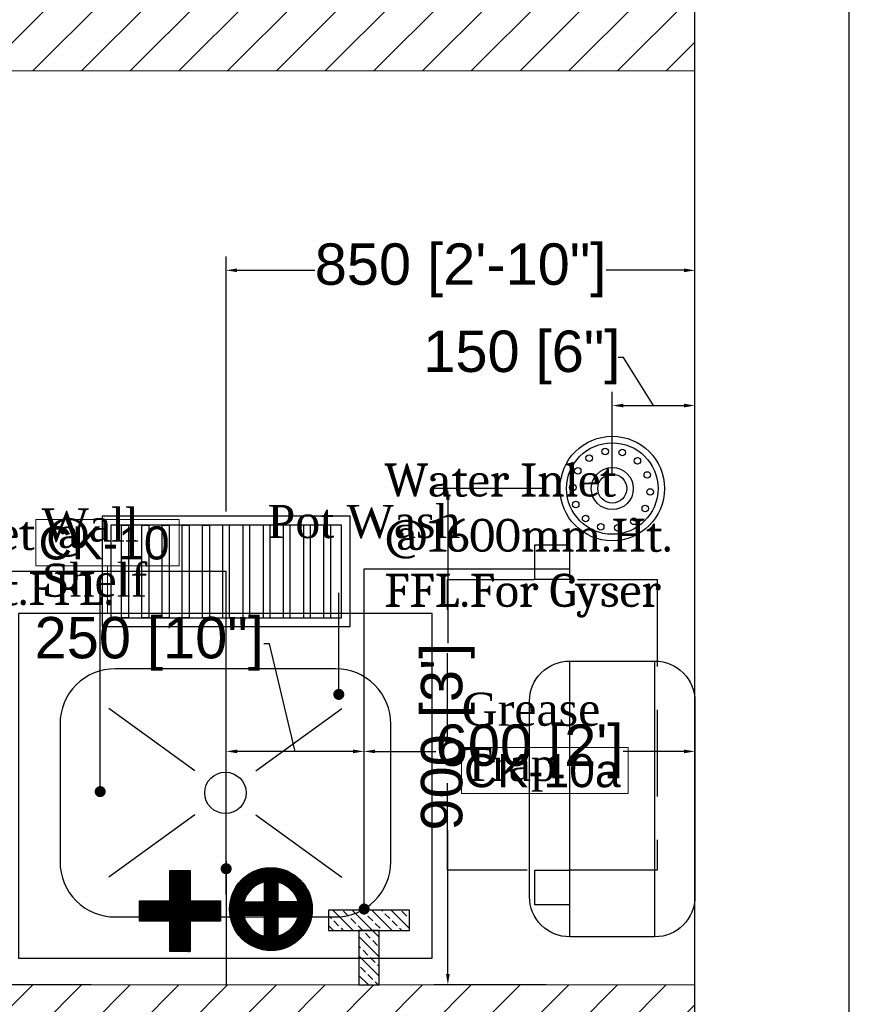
# Model space of a CAD drawing. Header units: millimetres. Extents: x 2985995 to 3127507, y -509231 to -458405.
# Tile 59 of 100: x 3055635 to 3057140, y -467801 to -466016. Entities that reach past the tile are written whole.
import ezdxf

# ---------------------------------------------------------------- set-up
doc = ezdxf.new("R2010")
doc.units = ezdxf.units.MM
doc.header["$LTSCALE"] = 1000
doc.header["$MEASUREMENT"] = 0
doc.header["$PDMODE"] = 3
doc.header["$PDSIZE"] = -1
doc.linetypes.add('DASHED2', pattern=[0.375, 0.25, -0.125])
doc.layers.get('0').update_dxf_attribs({"linetype": 'CONTINUOUS'})
doc.layers.get('Defpoints').update_dxf_attribs({"linetype": 'CONTINUOUS'})
for name, color, linetype in [('A-Wall Full', 201, 'CONTINUOUS'), ('Drainage', 252, 'CONTINUOUS'), ('Equipment', 5, 'CONTINUOUS'), ('Equipment Name', 7, 'CONTINUOUS'), ('Plumbing', 6, 'CONTINUOUS'), ('Plumbing & Drainage', 6, 'CONTINUOUS')]:
    doc.layers.add(name, color=color, linetype=linetype)
for name, color, linetype, lineweight in [('Equip No.', 1, 'CONTINUOUS', 15), ('HATCH', 251, 'CONTINUOUS', 5), ('WALL', 1, 'CONTINUOUS', 5)]:
    doc.layers.add(name, color=color, linetype=linetype, lineweight=lineweight)
doc.styles.add('Arial', font='arial.ttf')
doc.styles.get("Standard").update_dxf_attribs({"font": 'arial.ttf'})
doc.styles.add('style12', font='BOOKOSI.TTF')
doc.dimstyles.new('TFS-Dim', dxfattribs={"dimtxt": 75, "dimasz": 20, "dimexe": 25, "dimexo": 25, "dimgap": 5, "dimtad": 0, "dimdec": 0, "dimzin": 0, "dimdsep": 46, "dimtxsty": 'Standard', "dimcen": 0.09, "dimclrd": 8, "dimclre": 8, "dimadec": 0, "dimazin": 0, "dimtfac": 1, "dimtdec": 0, "dimtofl": 0, "dimtmove": 0, "dimatfit": 3, "dimldrblk": 'DOT', "dimfxl": 1, "dimtolj": 1, "dimtzin": 0, "dimlwd": -1, "dimlwe": -1, "dimarcsym": 0})

# ---------------------------------------------------------------- blocks, each defined once
blk = doc.blocks.new('A$C9b88b0ea')
at = {"layer": 'Equipment', "color": 4, "linetype": 'DASHED2', "ltscale": 0.6}
for points in [[(0, -363), (502, -363), (502, 0), (0, 0)], [(-60, -211.5), (0, -211.5), (0, -151.5), (-60, -151.5)], [(502, -211.5), (562, -211.5), (562, -151.5), (502, -151.5)]]:
    blk.add_lwpolyline(points, close=True, dxfattribs=at)
blk = doc.blocks.new('_Dot')
at = {"color": 0, "linetype": 'ByBlock', "lineweight": -2}
blk.add_line((-0.5, 0), (-1, 0), dxfattribs=at)
at = {"color": 0, "linetype": 'ByBlock', "const_width": 0.5}
blk.add_lwpolyline([(-0.25, 0, 1), (0.25, 0, 1)], format="xyb", close=True, dxfattribs=at)
blk = doc.blocks.new('A$C8c2bd65f')
at = {"layer": 'Plumbing & Drainage'}
h = blk.add_hatch(dxfattribs=at)
h.set_pattern_fill('ANSI31', color=1, scale=1.779186, style=0)
h.set_pattern_definition([(45, (-1673775.82137, 471282.61423), (-0.157259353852, 0.157259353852), [])])
h.paths.add_polyline_path([(-102.2, 115.6), (-157.3, 115.6), (-157.3, 152.3), (-102.2, 152.3), (-102.2, 207.4), (-65.5, 207.4), (-65.5, 152.3), (-10.4, 152.3), (-10.4, 115.6), (-65.5, 115.6), (-65.5, 60.5), (-102.2, 60.5)])
h = blk.add_hatch(dxfattribs=at)
h.set_pattern_fill('ANSI31', color=3, scale=1.779186, style=0)
h.set_pattern_definition([(45, (-1673763.96132, 471282.1934), (-0.157259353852, 0.157259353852), [])])
h.paths.add_polyline_path([(6.1, 137.4, -1), (156.3, 137.4, -1)])
h.paths.add_polyline_path([(94.3, 126), (130.6, 126, -0.277378), (94.3, 88.5)], flags=16)
h.paths.add_polyline_path([(69.8, 88.1), (69.8, 126), (31.9, 126, 0.28651)], flags=16)
h.paths.add_polyline_path([(94.3, 150.5), (130.1, 150.5, 0.268289), (94.3, 186.3)], flags=16)
h.paths.add_polyline_path([(69.8, 150.5), (69.8, 186.7, 0.277378), (32.3, 150.5)], flags=16)
at = {"layer": 'Plumbing & Drainage', "color": 1}
blk.add_line((0, 224), (0, 0), dxfattribs=at)
blk.add_lwpolyline([(-65.5, 152.3), (-10.4, 152.3), (-10.4, 115.6), (-65.5, 115.6), (-65.5, 60.5), (-102.2, 60.5), (-102.2, 115.6), (-157.3, 115.6), (-157.3, 152.3), (-102.2, 152.3), (-102.2, 207.4), (-65.5, 207.4)], close=True, dxfattribs=at)
at = {"layer": 'Plumbing & Drainage', "color": 3}
for points in [[(32.3, 150.5), (69.8, 150.5), (69.8, 186.7, 0.277378)], [(130.1, 150.5), (94.3, 150.5), (94.3, 186.3, -0.268289)], [(69.8, 88.1), (69.8, 126), (31.9, 126, 0.28651)], [(94.3, 88.5), (94.3, 126), (130.6, 126, -0.277378)]]:
    blk.add_lwpolyline(points, format="xyb", close=True, dxfattribs=at)
blk.add_circle((81.2, 137.4), 75.1, dxfattribs=at)
blk = doc.blocks.new('A$Cdc3c6119')
at = {"layer": 'Plumbing & Drainage', "ltscale": 50}
h = blk.add_hatch(dxfattribs=at)
h.set_pattern_fill('ANSI33', color=251, scale=100)
h.set_pattern_definition([(45, (-1618960.685, 589648.16), (-17.67766953, 17.67766953), []), (45, (-1618943.007, 589648.16), (-17.67766953, 17.67766953), [12.5, -6.25])])
h.paths.add_polyline_path([(0, 0), (36.7, 0), (36.7, 146.9), (0, 146.9)])
h.paths.add_polyline_path([(36.7, 55.1), (135.3, 55.1), (135.3, 91.8), (36.7, 91.8)])
at = {"layer": 'Plumbing & Drainage', "color": 1, "ltscale": 50}
for points in [[(0, 0), (36.7, 0), (36.7, 146.9), (0, 146.9)], [(36.7, 55.1), (135.3, 55.1), (135.3, 91.8), (36.7, 91.8)]]:
    blk.add_lwpolyline(points, close=True, dxfattribs=at)
blk = doc.blocks.new('A$C4ed44e4d')
at = {"layer": 'Equipment'}
for p, q in [((-500, 0), (0, 0)), ((-500, -154.5), (0, -154.5))]:
    blk.add_line(p, q, dxfattribs=at)
blk.add_lwpolyline([(-427.2, 72.8), (-72.8, 72.8, -0.414214), (0, 0), (0, -154.5, -0.414214), (-72.8, -227.2), (-427.2, -227.2, -0.414214), (-500, -154.5), (-500, 0, -0.414214)], format="xyb", close=True, dxfattribs=at)
blk = doc.blocks.new('*D736')
at = {"layer": 'Defpoints', "color": 0, "transparency": 16777216}
for p in [(3056859.7, -467342.1), (3056259.6, -467613.7), (3056859.7, -467765.4, 0)]:
    blk.add_point(p, dxfattribs=at)
at = {"layer": 'Plumbing & Drainage', "color": 8, "transparency": 16777216}
for p, q in [((3056259.6, -467588.7), (3056259.6, -467317.1)), ((3056859.7, -467740.4), (3056859.7, -467317.1)), ((3056279.6, -467342.1), (3056389.8, -467342.1)), ((3056839.7, -467342.1), (3056729.5, -467342.1))]:
    blk.add_line(p, q, dxfattribs=at)
for points in [[(3056279.6, -467338.8), (3056279.6, -467345.4), (3056259.6, -467342.1)], [(3056839.7, -467338.8), (3056839.7, -467345.4), (3056859.7, -467342.1)]]:
    blk.add_solid(points, dxfattribs=at)
at = {"layer": 'Plumbing & Drainage', "color": 0, "transparency": 16777216, "insert": (3056559.7, -467342.1), "char_height": 75, "attachment_point": 5}
blk.add_mtext("\\A1;600 [2']", dxfattribs=at)
blk = doc.blocks.new('*D737')
at = {"layer": 'Defpoints', "color": 0, "transparency": 16777216}
for p in [(3056009.4, -467342.1), (3056009.4, -467626.8, 0), (3056259.6, -467613.7)]:
    blk.add_point(p, dxfattribs=at)
at = {"layer": 'Plumbing & Drainage', "color": 8, "transparency": 16777216}
for p, q in [((3056087.8, -467147.2), (3056077.8, -467147.2)), ((3056134.5, -467342.1), (3056087.8, -467147.2)), ((3056009.4, -467601.8), (3056009.4, -467317.1)), ((3056259.6, -467588.7), (3056259.6, -467317.1)), ((3056239.6, -467342.1), (3056029.4, -467342.1))]:
    blk.add_line(p, q, dxfattribs=at)
for points in [[(3056029.4, -467338.8), (3056029.4, -467345.4), (3056009.4, -467342.1)], [(3056239.6, -467338.8), (3056239.6, -467345.4), (3056259.6, -467342.1)]]:
    blk.add_solid(points, dxfattribs=at)
at = {"layer": 'Plumbing & Drainage', "color": 0, "transparency": 16777216, "insert": (3055869.8, -467147.2), "char_height": 75, "attachment_point": 5}
blk.add_mtext('\\A1;250 [10"]', dxfattribs=at)
blk = doc.blocks.new('A$C71D22659')
at = {"layer": 'Drainage', "color": 2, "lineweight": 25}
for p, q in [((-7.099, -0.643), (-7.61, -0.643)), ((-7.61, -0.643), (-7.61, -7.377)), ((-7.099, -7.377), (-7.099, -0.643)), ((-5.628, -0.643), (-6.139, -0.643)), ((-6.139, -0.643), (-6.139, -7.377)), ((-5.628, -7.377), (-5.628, -0.643)), ((-4.157, -0.643), (-4.668, -0.643)), ((-4.668, -0.643), (-4.668, -7.377)), ((-4.157, -7.377), (-4.157, -0.643)), ((-2.686, -0.643), (-3.197, -0.643)), ((-3.197, -0.643), (-3.197, -7.377)), ((-2.686, -7.377), (-2.686, -0.643)), ((-1.215, -0.643), (-1.726, -0.643)), ((-1.726, -0.643), (-1.726, -7.377)), ((-1.215, -7.377), (-1.215, -0.643)), ((0.255, -0.643), (-0.255, -0.643)), ((-0.255, -0.643), (-0.255, -7.377)), ((0.255, -7.377), (0.255, -0.643)), ((1.215, -7.377), (1.215, -0.643)), ((1.215, -0.643), (1.726, -0.643)), ((1.726, -0.643), (1.726, -7.377)), ((2.686, -7.377), (2.686, -0.643)), ((2.686, -0.643), (3.197, -0.643)), ((3.197, -0.643), (3.197, -7.377)), ((4.157, -7.377), (4.157, -0.643)), ((4.157, -0.643), (4.668, -0.643)), ((4.668, -0.643), (4.668, -7.377)), ((5.628, -7.377), (5.628, -0.643)), ((5.628, -0.643), (6.139, -0.643)), ((6.139, -0.643), (6.139, -7.377)), ((7.099, -7.377), (7.099, -0.643)), ((7.099, -0.643), (7.61, -0.643)), ((7.61, -0.643), (7.61, -7.377)), ((-7.61, -7.377), (-7.099, -7.377)), ((-6.139, -7.377), (-5.628, -7.377)), ((-4.668, -7.377), (-4.157, -7.377)), ((-3.197, -7.377), (-2.686, -7.377)), ((-1.726, -7.377), (-1.215, -7.377)), ((-0.255, -7.377), (0.255, -7.377)), ((1.726, -7.377), (1.215, -7.377)), ((3.197, -7.377), (2.686, -7.377)), ((4.668, -7.377), (4.157, -7.377)), ((6.139, -7.377), (5.628, -7.377)), ((7.61, -7.377), (7.099, -7.377))]:
    blk.add_line(p, q, dxfattribs=at)
at = {"layer": 'Drainage', "lineweight": 25}
for points in [[(-9.03, -8.02), (9.03, -8.02), (9.03, 0), (-9.03, 0)], [(-8.387, -7.377), (8.387, -7.377), (8.387, -0.643), (-8.387, -0.643)]]:
    blk.add_lwpolyline(points, close=True, dxfattribs=at)
blk = doc.blocks.new('*D754')
at = {"layer": 'Defpoints', "color": 0, "transparency": 16777216}
for p in [(3056859.7, -466470), (3056009.3, -466932), (3056859.7, -466932, 0)]:
    blk.add_point(p, dxfattribs=at)
at = {"layer": 'Drainage', "color": 8, "transparency": 16777216}
for p, q in [((3056009.3, -466907), (3056009.3, -466445)), ((3056859.7, -466907), (3056859.7, -466445)), ((3056029.3, -466470), (3056170.5, -466470)), ((3056839.7, -466470), (3056698.5, -466470))]:
    blk.add_line(p, q, dxfattribs=at)
for points in [[(3056029.3, -466466.6), (3056029.3, -466473.3), (3056009.3, -466470)], [(3056839.7, -466466.6), (3056839.7, -466473.3), (3056859.7, -466470)]]:
    blk.add_solid(points, dxfattribs=at)
at = {"layer": 'Drainage', "color": 0, "transparency": 16777216, "insert": (3056434.5, -466470), "char_height": 75, "attachment_point": 5}
blk.add_mtext('\\A1;850 [2\'-10"]', dxfattribs=at)
blk = doc.blocks.new('*D755')
at = {"layer": 'Defpoints', "color": 0, "transparency": 16777216}
for p in [(3055789.3, -467015.8), (3055441.5, -467765.4), (3055789.3, -467765.4, 0)]:
    blk.add_point(p, dxfattribs=at)
at = {"layer": 'Drainage', "color": 8, "transparency": 16777216}
for p, q in [((3055764.3, -467015.8), (3055416.5, -467015.8)), ((3055441.5, -467035.8), (3055441.5, -467156.1)), ((3055441.5, -467745.4), (3055441.5, -467625.1)), ((3055764.3, -467765.4), (3055416.5, -467765.4))]:
    blk.add_line(p, q, dxfattribs=at)
for points in [[(3055438.1, -467035.8), (3055444.8, -467035.8), (3055441.5, -467015.8)], [(3055438.1, -467745.4), (3055444.8, -467745.4), (3055441.5, -467765.4)]]:
    blk.add_solid(points, dxfattribs=at)
at = {"layer": 'Drainage', "color": 0, "transparency": 16777216, "insert": (3055441.5, -467390.6), "char_height": 75, "attachment_point": 5, "rotation": 90}
blk.add_mtext('\\A1;750 [2\'-6"]', dxfattribs=at)
blk = doc.blocks.new('100DNT')
at = {"layer": 'Drainage'}
for centre, radius in [((0, 0), 101.6), ((0, 0), 88.9), ((-13.9, 72), 6.35), ((-44.9, 59.2), 6.35), ((19.5, 70), 6.35), ((48.8, 53.7), 6.35), ((-67.2, 34.3), 6.35), ((0, 0), 40.9), ((0, 0), 28.2), ((68.1, 26.4), 6.35), ((-76.6, 2.2), 6.35), ((73.6, -6.6), 6.35), ((-71.1, -30.8), 6.35), ((64.2, -38.8), 6.35), ((-51.8, -58.2), 6.35), ((41.9, -63.7), 6.35), ((-22.5, -74.4), 6.35), ((10.9, -76.4), 6.35)]:
    blk.add_circle(centre, radius, dxfattribs=at)
blk = doc.blocks.new('*D766')
at = {"layer": 'Defpoints', "color": 0, "transparency": 16777216}
for p in [(3056615, -466865.6), (3056411.5, -467765.4), (3056615, -467765.4, 0)]:
    blk.add_point(p, dxfattribs=at)
at = {"layer": 'Drainage', "color": 8, "transparency": 16777216}
for p, q in [((3056590, -466865.6), (3056386.5, -466865.6)), ((3056411.5, -466885.6), (3056411.5, -467145.9)), ((3056411.5, -467745.4), (3056411.5, -467485.1)), ((3056590, -467765.4), (3056386.5, -467765.4))]:
    blk.add_line(p, q, dxfattribs=at)
for points in [[(3056408.2, -466885.6), (3056414.8, -466885.6), (3056411.5, -466865.6)], [(3056408.2, -467745.4), (3056414.8, -467745.4), (3056411.5, -467765.4)]]:
    blk.add_solid(points, dxfattribs=at)
at = {"layer": 'Drainage', "color": 0, "transparency": 16777216, "insert": (3056411.5, -467315.5), "char_height": 75, "attachment_point": 5, "rotation": 90}
blk.add_mtext("\\A1;900 [3']", dxfattribs=at)
blk = doc.blocks.new('*D767')
at = {"layer": 'Defpoints', "color": 0, "transparency": 16777216}
for p in [(3056859.7, -466715.1), (3056709.8, -466865.6), (3056859.7, -466865.6, 0)]:
    blk.add_point(p, dxfattribs=at)
at = {"layer": 'Drainage', "color": 8, "transparency": 16777216}
for p, q in [((3056730.4, -466628.1), (3056720.4, -466628.1)), ((3056784.8, -466715.1), (3056730.4, -466628.1)), ((3056709.8, -466840.6), (3056709.8, -466690.1)), ((3056859.7, -466840.6), (3056859.7, -466690.1)), ((3056729.8, -466715.1), (3056839.7, -466715.1))]:
    blk.add_line(p, q, dxfattribs=at)
for points in [[(3056729.8, -466711.8), (3056729.8, -466718.5), (3056709.8, -466715.1)], [(3056839.7, -466711.8), (3056839.7, -466718.5), (3056859.7, -466715.1)]]:
    blk.add_solid(points, dxfattribs=at)
at = {"layer": 'Drainage', "color": 0, "transparency": 16777216, "insert": (3056545.7, -466628.1), "char_height": 75, "attachment_point": 5}
blk.add_mtext('\\A1;150 [6"]', dxfattribs=at)

msp = doc.modelspace()

# ---------------------------------------------------------------- hatches: boundary and pattern name
at = {"layer": 'HATCH'}
h = msp.add_hatch(dxfattribs=at)
h.set_pattern_fill('ANSI31', color=256, scale=500)
h.set_pattern_definition([(45, (31690.45, 21150.46), (-44.1941738, 44.1941738), [])])
h.paths.add_polyline_path([(3054490.16035, -466108.59092), (3056859.74129, -466108.59092), (3056859.74129, -465958.59092), (3054490.16035, -465958.59092)])
h = msp.add_hatch(dxfattribs=at)
h.set_pattern_fill('ANSI31', color=256, scale=500)
h.set_pattern_definition([(45, (31540.45, 19343.65), (-44.1941738, 44.1941738), [])])
h.paths.add_polyline_path([(3056859.74129, -467915.39996), (3056859.74129, -467765.39996), (3054490.16035, -467765.39996), (3054490.16035, -469200.82489), (3054640.16035, -469200.82489), (3054640.16035, -467915.39996)])

# ---------------------------------------------------------------- linework, layer by layer
at = {"layer": 'A-Wall Full'}
for p, q in [((3057139.74129, -471158.12209, 0), (3057139.74129, -463428.12209, 0)), ((3056859.74129, -471158.12209, 0), (3056859.74129, -463708.12209, 0))]:
    msp.add_line(p, q, dxfattribs=at)
at = {"layer": 'Equip No.'}
msp.add_line((3055793.94364, -467005.41831, 0), (3055793.94364, -467092.2518), dxfattribs=at)
at = {"layer": 'Equip No.', "elevation": 0}
for points in [[(3055664.05937, -466921.99579), (3055923.8279, -466921.99579), (3055923.8279, -467005.41831), (3055664.05937, -467005.41831)], [(3056436.44984, -467334.8709), (3056738.52207, -467334.8709), (3056738.52207, -467418.29342), (3056436.44984, -467418.29342)]]:
    msp.add_lwpolyline(points, close=True, dxfattribs=at)
at = {"layer": 'Equipment'}
for p, q in [((3055952.67918, -467377.28032, 0), (3055796.54016, -467264.39939, 0)), ((3056063.25779, -467377.28032, 0), (3056219.39681, -467264.39939, 0)), ((3055952.67918, -467457.22329, 0), (3055796.54016, -467570.10422, 0)), ((3056063.25779, -467457.22329, 0), (3056219.39681, -467570.10422, 0))]:
    msp.add_line(p, q, dxfattribs=at)
msp.add_lwpolyline([(3055632.96848, -467092.2518), (3055632.96848, -467717.2518), (3056382.96848, -467717.2518), (3056382.96848, -467092.2518)], close=True, dxfattribs=at)
msp.add_lwpolyline([(3055707.96848, -467292.2518), (3055707.96848, -467542.2518, 0.4142135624), (3055807.96848, -467642.2518), (3056207.96848, -467642.2518, 0.4142135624), (3056307.96848, -467542.2518), (3056307.96848, -467292.2518, 0.4142135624), (3056207.96848, -467192.2518), (3055807.96848, -467192.2518, 0.4142135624)], format="xyb", close=True, dxfattribs=at)
msp.add_circle((3056007.96848, -467417.2518), 37.54373, dxfattribs=at)
at = {"layer": 'WALL'}
for p, q in [((3056859.74129, -466108.59092, 0), (3054490.16035, -466108.59092, 0)), ((3054490.16035, -467765.39996, 0), (3056859.74129, -467765.39996, 0))]:
    msp.add_line(p, q, dxfattribs=at)

# ---------------------------------------------------------------- block references
at = {"layer": 'Drainage', "color": 7, "xscale": 0.932804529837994, "yscale": 0.932804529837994, "zscale": 0.932804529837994}
msp.add_blockref('100DNT', (3056709.78023, -466865.60629), dxfattribs=at)
at = {"layer": 'Drainage', "ltscale": 5, "xscale": 24.91694352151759, "yscale": 24.91694352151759, "zscale": 24.91694352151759, "rotation": 180}
msp.add_blockref('A$C71D22659', (3056009.33351, -467115.75785), dxfattribs=at)
at = {"layer": 'Equipment', "xscale": -1.048801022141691, "yscale": 1.048801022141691, "zscale": 1.048801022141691, "rotation": 270}
msp.add_blockref('A$C9b88b0ea', (3056791.34694, -467557.2152, 0), dxfattribs=at)
at = {"layer": 'Equipment', "rotation": 90}
msp.add_blockref('A$C4ed44e4d', (3056632.49403, -467178.2935, 0), dxfattribs=at)
at = {"layer": 'Plumbing', "ltscale": 50, "rotation": 270}
msp.add_blockref('A$Cdc3c6119', (3056195.18391, -467630.13379, 0), dxfattribs=at)
at = {"layer": 'Plumbing & Drainage'}
msp.add_blockref('A$C8c2bd65f', (3056009.37223, -467765.39996), dxfattribs=at)

# ---------------------------------------------------------------- texts
at = {"layer": 'Equip No.', "color": 7, "char_height": 60, "attachment_point": 1, "style": 'Arial'}
for s, insert in [('\\pxqc;CK-10', (3055418.31058, -466934.15707, 1117.38829)), ('\\pxqc;CK-10a', (3056213.09776, -467347.03218, 1117.38829))]:
    msp.add_mtext_dynamic_manual_height_columns(s, width=739.3571968, gutter_width=15, heights=[46.53479], dxfattribs=dict(at, insert=insert))
at = {"layer": 'Equipment Name', "color": 0, "insert": (3056084.40807, -466895.32693, 0), "char_height": 60, "width": 343.0364512, "attachment_point": 1, "style": 'style12'}
msp.add_mtext('Pot Wash', dxfattribs=at)
at = {"layer": 'Equipment Name', "color": 0, "char_height": 60, "style": 'style12'}
for s, insert, attachment_point in [('Wall\\PShelf', (3055674.84563, -466901.66752, 0), 1), ('\\pxql;Grease \\PTrap', (3056436.4689, -467415.15883, 0), 7)]:
    msp.add_mtext_dynamic_manual_height_columns(s, width=505.9382414, gutter_width=15, heights=[0], dxfattribs=dict(at, insert=insert, attachment_point=attachment_point))
at = {"layer": 'Plumbing & Drainage', "color": 7, "ltscale": 10, "char_height": 60, "width": 1673.2217623, "attachment_point": 3, "rotation": 0, "style": 'Arial'}
for s, insert in [('\\pxql;{\\fCambria|b0|i0|c0|p18;Hot & Cold  \\PWater  Inlet @ \\P450mm. Ht.FFL.}', (3056895.3071, -466816.84694, 0)), ('\\pxql;{\\fCambria|b0|i0|c0|p18;Water Inlet \\P@1600mm.Ht.\\PFFL.For Gyser}', (3057969.36788, -466820.10178, 0.00061))]:
    msp.add_mtext(s, dxfattribs=dict(at, insert=insert))

# ---------------------------------------------------------------- dimensions: what is measured, and where the dimension line sits
at = {"layer": 'Drainage'}
for p1, p2, distance, picture, middle in [((3056009.33351, -466931.95113), (3056859.74129, -466931.95113, 0), 461.99065, '*D754', (3056434.5374, -466469.96048)), ((3056615.00729, -466865.60629), (3056615.00729, -467765.39996, 0), -203.50802, '*D766', (3056411.49927, -467315.50313)), ((3055789.33351, -467015.8409), (3055789.33351, -467765.39996, 0), -347.86104, '*D755', (3055441.47246, -467390.62043))]:
    dim = msp.add_aligned_dim(p1=p1, p2=p2, distance=distance, dimstyle='TFS-Dim', dxfattribs=at)
    dim.commit()
    dim.dimension.update_dxf_attribs({"geometry": picture, "text_midpoint": middle})
dim = msp.add_linear_dim(base=(3056859.74129, -466715.12599), p1=(3056709.78023, -466865.60629), p2=(3056859.74129, -466865.60629, 0), angle=0, dimstyle='TFS-Dim', override={"dimtmove": 1}, dxfattribs=at)
dim.commit()
dim.dimension.update_dxf_attribs({"geometry": '*D767', "text_midpoint": (3056715.40709, -466628.08979), "dimtype": 161})
at = {"layer": 'Plumbing & Drainage'}
dim = msp.add_linear_dim(base=(3056009.37223, -467342.10057), p1=(3056259.63125, -467613.6954), p2=(3056009.37223, -467626.75817, 0), dimstyle='TFS-Dim', override={"dimtmove": 1}, dxfattribs=at)
dim.commit()
dim.dimension.update_dxf_attribs({"geometry": '*D737', "text_midpoint": (3056072.83972, -467147.15143), "dimtype": 160})
dim = msp.add_linear_dim(base=(3056859.74129, -467342.10057), p1=(3056259.63125, -467613.6954), p2=(3056859.74129, -467765.39996, 0), dimstyle='TFS-Dim', dxfattribs=at)
dim.commit()
dim.dimension.update_dxf_attribs({"geometry": '*D736', "text_midpoint": (3056559.68627, -467342.10057)})

# ---------------------------------------------------------------- leaders
at = {"layer": 'Equipment Name'}
for points in [[(3055780.88516, -467415.05485), (3055780.86614, -467054.41379)], [(3056213.65758, -467238.76565), (3056213.65758, -467054.41379)]]:
    msp.add_leader(points, dimstyle='TFS-Dim', override={"dimgap": 5, "dimtad": 0, "dimfxl": 10, "dimfxlon": 1, "dimtfill": 1, "dimtfillclr": 256, "dimarcsym": 1}, dxfattribs=at)
at = {"layer": 'Plumbing & Drainage'}
for points in [[(3056009.37223, -467554.8323), (3056009.37223, -467015.96289), (3055636.67551, -467015.96289)], [(3056259.63125, -467627.89374), (3056259.63125, -467011.29722), (3056632.32797, -467011.29722)]]:
    msp.add_leader(points, dimstyle='TFS-Dim', override={"dimgap": 5, "dimtad": 0, "dimfxl": 10, "dimfxlon": 1, "dimtfill": 1, "dimtfillclr": 256, "dimarcsym": 1}, dxfattribs=at)

doc.saveas('drawing.dxf')
